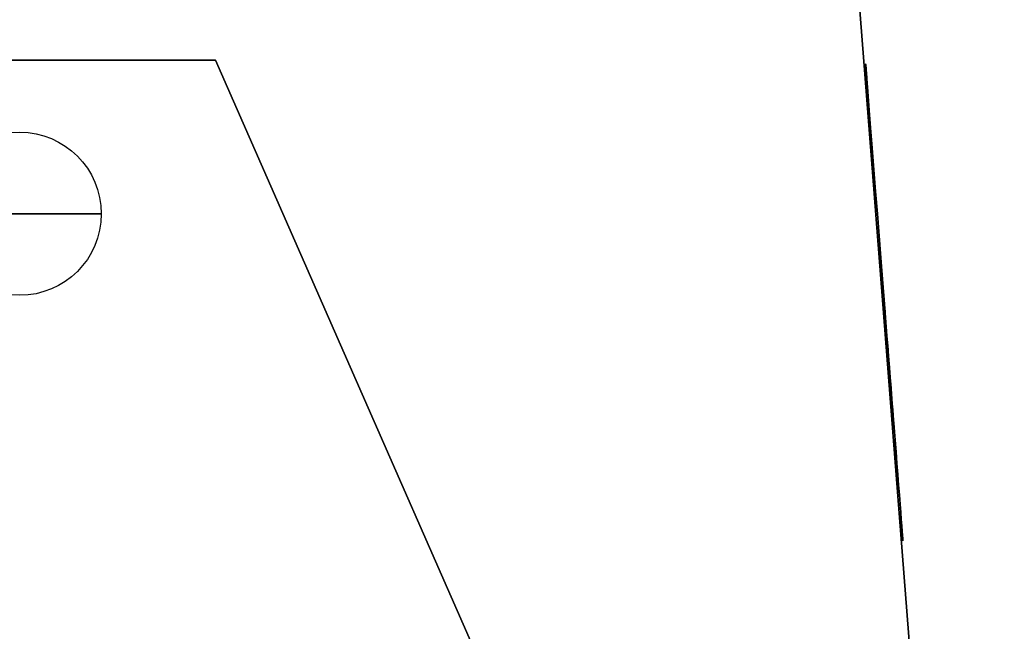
# Model space of a CAD drawing. Header units: millimetres. Extents: x -302 to 302, y -1875 to 376.
# Tile 5 of 6: x 0 to 302, y 1 to 188. Entities that reach past the tile are written whole.
import ezdxf

# ---------------------------------------------------------------- set-up
doc = ezdxf.new("R2010")
doc.units = ezdxf.units.MM
for name, color, linetype in [('KF_T9_GRAVITY', 5, 'Continuous'), ('KF_T9_SPEAKDETAIL', 250, 'Continuous'), ('KF_T9_SPEAKERS', 253, 'Continuous')]:
    doc.layers.add(name, color=color, linetype=linetype)

# ---------------------------------------------------------------- blocks, each defined once
blk = doc.blocks.new('T9')
at = {"layer": 'KF_T9_GRAVITY'}
blk.add_circle((0, 0, -128.5), 25, dxfattribs=at)
at = {"layer": 'KF_T9_GRAVITY', "extrusion": (0, 1, 0)}
blk.add_circle((0, -128.5), 25, dxfattribs=at)
at = {"layer": 'KF_T9_SPEAKDETAIL', "color": 253}
for points in [[(-60, 279.03, -175.62), (-301.7, 450, 375), (301.7, 450, 375), (60, 279.03, -175.62)], [(60, 279.03, -175.62), (60, 159.03, -175.62), (301.7, 19.76, 375), (301.7, 450, 375)], [(-301.7, 19.76, 375), (-60, 159.03, -175.62), (60, 159.03, -175.62), (301.7, 19.76, 375)]]:
    blk.add_3dface(points, dxfattribs=at)
at = {"layer": 'KF_T9_SPEAKDETAIL', "color": 252}
for points, invisible_edges in [([(259.77, 409.93, -167.29), (260.09, 411.14, -163.17), (260.39, 404.86, -159.33), (260.21, 402.63, -161.56)], 14), ([(260.09, 411.14, -163.17), (260.43, 410.94, -158.87), (260.56, 407.1, -157.11), (260.39, 404.86, -159.33)], 14), ([(260.43, 410.94, -158.87), (260.74, 409.33, -154.88), (260.74, 409.33, -154.88), (260.56, 407.1, -157.11)], 14), ([(264.87, 409.33, -102.12), (265.18, 410.94, -98.13), (265.04, 407.1, -99.89), (264.87, 409.33, -102.12)], 14), ([(265.18, 410.94, -98.13), (265.51, 411.14, -93.83), (265.21, 404.86, -97.67), (265.04, 407.1, -99.89)], 14), ([(265.51, 411.14, -93.83), (265.84, 409.93, -89.71), (265.39, 402.63, -95.44), (265.21, 404.86, -97.67)], 14), ([(259.3, 403.91, -173.29), (259.49, 407.43, -170.8), (260.04, 400.4, -163.79), (259.87, 398.16, -166.01)], 14), ([(259.34, 391.46, -172.7), (259.54, 385.13, -170.13), (260.74, 398.25, -154.88), (260.74, 409.33, -154.88)], 14), ([(259.49, 407.43, -170.8), (259.77, 409.93, -167.29), (260.21, 402.63, -161.56), (260.04, 400.4, -163.79)], 14), ([(261.23, 406.76, -148.57), (260.74, 409.33, -154.88), (260.74, 320.67, -154.88), (261.23, 323.24, -148.57)], 10), ([(264.87, 409.33, -102.12), (264.37, 406.76, -108.43), (264.37, 323.24, -108.43), (264.87, 320.67, -102.12)], 10), ([(266.26, 391.46, -84.31), (266.06, 385.13, -86.87), (264.87, 398.25, -102.12), (264.87, 409.33, -102.12)], 14), ([(265.84, 409.93, -89.71), (266.11, 407.43, -86.2), (265.56, 400.4, -93.21), (265.39, 402.63, -95.44)], 14), ([(266.11, 407.43, -86.2), (266.31, 403.91, -83.71), (265.74, 398.16, -90.99), (265.56, 400.4, -93.21)], 14), ([(261.74, 404.9, -142.02), (261.23, 406.76, -148.57), (261.23, 323.24, -148.57), (261.74, 325.1, -142.02)], 10), ([(262.27, 403.78, -135.3), (261.74, 404.9, -142.02), (261.74, 325.1, -142.02), (262.27, 326.22, -135.3)], 10), ([(263.86, 404.9, -114.98), (263.33, 403.78, -121.7), (263.33, 326.22, -121.7), (263.86, 325.1, -114.98)], 10), ([(264.37, 406.76, -108.43), (263.86, 404.9, -114.98), (263.86, 325.1, -114.98), (264.37, 323.24, -108.43)], 10), ([(259.2, 399.77, -174.5), (259.3, 403.91, -173.29), (259.87, 398.16, -166.01), (259.69, 395.93, -168.24)], 14), ([(262.8, 403.4, -128.5), (262.27, 403.78, -135.3), (262.27, 326.22, -135.3), (262.8, 326.6, -128.5)], 10), ([(263.33, 403.78, -121.7), (262.8, 403.4, -128.5), (262.8, 326.6, -128.5), (263.33, 326.22, -121.7)], 10), ([(266.31, 403.91, -83.71), (266.4, 399.77, -82.5), (265.91, 395.93, -88.76), (265.74, 398.16, -90.99)], 14), ([(259.22, 395.47, -174.3), (259.2, 399.77, -174.5), (259.69, 395.93, -168.24), (259.52, 393.7, -170.47)], 14), ([(259.54, 385.13, -170.13), (259.69, 378.56, -168.28), (260.74, 387.17, -154.88), (260.74, 398.25, -154.88)], 14), ([(266.06, 385.13, -86.87), (265.91, 378.56, -88.72), (264.87, 387.17, -102.12), (264.87, 398.25, -102.12)], 14), ([(266.4, 399.77, -82.5), (266.38, 395.47, -82.7), (266.09, 393.7, -86.53), (265.91, 395.93, -88.76)], 14), ([(259.34, 391.46, -172.7), (259.22, 395.47, -174.3), (259.52, 393.7, -170.47), (259.34, 391.46, -172.7)], 14), ([(266.38, 395.47, -82.7), (266.26, 391.46, -84.31), (266.26, 391.46, -84.31), (266.09, 393.7, -86.53)], 14), ([(259.69, 378.56, -168.28), (259.78, 371.82, -167.16), (260.74, 376.08, -154.88), (260.74, 387.17, -154.88)], 14), ([(265.91, 378.56, -88.72), (265.83, 371.82, -89.84), (264.87, 376.08, -102.12), (264.87, 387.17, -102.12)], 14), ([(259.78, 371.82, -167.16), (259.81, 365, -166.78), (260.74, 365, -154.88), (260.74, 376.08, -154.88)], 14), ([(265.83, 371.82, -89.84), (265.8, 365, -90.22), (264.87, 365, -102.12), (264.87, 376.08, -102.12)], 14), ([(259.81, 365, -166.78), (259.78, 358.18, -167.16), (260.74, 353.92, -154.88), (260.74, 365, -154.88)], 14), ([(265.8, 365, -90.22), (265.83, 358.18, -89.84), (264.87, 353.92, -102.12), (264.87, 365, -102.12)], 14), ([(259.78, 358.18, -167.16), (259.69, 351.44, -168.28), (260.74, 342.84, -154.88), (260.74, 353.92, -154.88)], 14), ([(265.83, 358.18, -89.84), (265.91, 351.44, -88.72), (264.87, 342.84, -102.12), (264.87, 353.92, -102.12)], 14), ([(259.69, 351.44, -168.28), (259.54, 344.87, -170.13), (260.74, 331.75, -154.88), (260.74, 342.84, -154.88)], 14), ([(265.91, 351.44, -88.72), (266.06, 344.87, -86.87), (264.87, 331.75, -102.12), (264.87, 342.84, -102.12)], 14), ([(259.54, 344.87, -170.13), (259.34, 338.54, -172.7), (260.74, 320.67, -154.88), (260.74, 331.75, -154.88)], 14), ([(266.06, 344.87, -86.87), (266.26, 338.54, -84.31), (264.87, 320.67, -102.12), (264.87, 331.75, -102.12)], 14), ([(259.22, 334.54, -174.3), (259.34, 338.54, -172.7), (259.34, 338.54, -172.7), (259.52, 336.31, -170.47)], 14), ([(266.26, 338.54, -84.31), (266.38, 334.54, -82.7), (266.09, 336.31, -86.53), (266.26, 338.54, -84.31)], 14), ([(259.2, 330.23, -174.5), (259.22, 334.54, -174.3), (259.52, 336.31, -170.47), (259.69, 334.07, -168.24)], 14), ([(266.38, 334.54, -82.7), (266.4, 330.23, -82.5), (265.91, 334.07, -88.76), (266.09, 336.31, -86.53)], 14), ([(259.3, 326.09, -173.29), (259.2, 330.23, -174.5), (259.69, 334.07, -168.24), (259.87, 331.84, -166.01)], 14), ([(266.4, 330.23, -82.5), (266.31, 326.09, -83.71), (265.74, 331.84, -90.99), (265.91, 334.07, -88.76)], 14), ([(259.49, 322.57, -170.8), (259.3, 326.09, -173.29), (259.87, 331.84, -166.01), (260.04, 329.61, -163.79)], 14), ([(259.77, 320.07, -167.29), (259.49, 322.57, -170.8), (260.04, 329.61, -163.79), (260.21, 327.37, -161.56)], 14), ([(266.11, 322.57, -86.2), (265.84, 320.07, -89.71), (265.39, 327.37, -95.44), (265.56, 329.61, -93.21)], 14), ([(266.31, 326.09, -83.71), (266.11, 322.57, -86.2), (265.56, 329.61, -93.21), (265.74, 331.84, -90.99)], 14), ([(260.09, 318.86, -163.17), (259.77, 320.07, -167.29), (260.21, 327.37, -161.56), (260.39, 325.14, -159.33)], 14), ([(265.84, 320.07, -89.71), (265.51, 318.86, -93.83), (265.21, 325.14, -97.67), (265.39, 327.37, -95.44)], 14), ([(260.43, 319.07, -158.87), (260.09, 318.86, -163.17), (260.39, 325.14, -159.33), (260.56, 322.9, -157.11)], 14), ([(260.74, 320.67, -154.88), (260.43, 319.07, -158.87), (260.56, 322.9, -157.11), (260.74, 320.67, -154.88)], 14), ([(265.18, 319.07, -98.13), (264.87, 320.67, -102.12), (264.87, 320.67, -102.12), (265.04, 322.9, -99.89)], 14), ([(265.51, 318.86, -93.83), (265.18, 319.07, -98.13), (265.04, 322.9, -99.89), (265.21, 325.14, -97.67)], 14), ([(267.37, 196.77, -70.08), (267.25, 195.9, -71.6), (268.03, 195.9, -61.7), (267.91, 196.77, -63.22)], 10), ([(267.5, 197.32, -68.4), (267.37, 196.77, -70.08), (267.91, 196.77, -63.22), (267.78, 197.32, -64.9)], 10), ([(267.64, 197.5, -66.65), (267.5, 197.32, -68.4), (267.78, 197.32, -64.9), (267.64, 197.5, -66.65)], 10), ([(267.07, 193.3, -73.96), (267.01, 191.69, -74.69), (268.27, 191.69, -58.61), (268.21, 193.3, -59.34)], 10), ([(267.15, 194.72, -72.92), (267.07, 193.3, -73.96), (268.21, 193.3, -59.34), (268.13, 194.72, -60.38)], 10), ([(267.25, 195.9, -71.6), (267.15, 194.72, -72.92), (268.13, 194.72, -60.38), (268.03, 195.9, -61.7)], 10), ([(267.01, 191.69, -74.69), (266.98, 189.97, -75.07), (268.3, 189.97, -58.23), (268.27, 191.69, -58.61)], 10), ([(266.98, 189.97, -75.07), (266.98, 188.2, -75.12), (268.3, 188.2, -58.18), (268.3, 189.97, -58.23)], 10), ([(266.98, 188.2, -75.12), (266.98, 186.44, -75.12), (268.3, 186.44, -58.18), (268.3, 188.2, -58.18)], 10), ([(266.98, 186.44, -75.12), (266.98, 184.67, -75.12), (268.3, 184.67, -58.18), (268.3, 186.44, -58.18)], 10), ([(266.98, 184.67, -75.12), (266.98, 182.9, -75.12), (268.3, 182.9, -58.18), (268.3, 184.67, -58.18)], 10), ([(266.98, 182.9, -75.12), (266.98, 181.13, -75.12), (268.3, 181.13, -58.18), (268.3, 182.9, -58.18)], 10), ([(266.98, 181.13, -75.12), (266.98, 179.36, -75.12), (268.3, 179.36, -58.18), (268.3, 181.13, -58.18)], 10), ([(266.98, 179.36, -75.12), (266.98, 177.59, -75.12), (268.3, 177.59, -58.18), (268.3, 179.36, -58.18)], 10), ([(266.89, 176.28, -76.2), (266.81, 174.9, -77.3), (268.47, 174.9, -56), (268.39, 176.28, -57.1)], 10), ([(266.98, 177.59, -75.12), (266.89, 176.28, -76.2), (268.39, 176.28, -57.1), (268.3, 177.59, -58.18)], 10), ([(266.73, 173.38, -78.21), (266.68, 171.76, -78.9), (268.6, 171.76, -54.4), (268.54, 173.38, -55.09)], 10), ([(266.81, 174.9, -77.3), (266.73, 173.38, -78.21), (268.54, 173.38, -55.09), (268.47, 174.9, -56)], 10), ([(266.64, 170.05, -79.36), (266.63, 168.3, -79.59), (268.65, 168.3, -53.71), (268.63, 170.05, -53.94)], 10), ([(266.68, 171.76, -78.9), (266.64, 170.05, -79.36), (268.63, 170.05, -53.94), (268.6, 171.76, -54.4)], 10), ([(266.63, 168.3, -79.59), (266.63, 166.53, -79.57), (268.65, 166.53, -53.73), (268.65, 168.3, -53.71)], 10), ([(266.63, 166.53, -79.57), (266.65, 164.78, -79.32), (268.63, 164.78, -53.98), (268.65, 166.53, -53.73)], 10), ([(266.65, 164.78, -79.32), (266.69, 163.09, -78.84), (268.59, 163.09, -54.46), (268.63, 164.78, -53.98)], 10), ([(266.69, 163.09, -78.84), (266.74, 161.47, -78.13), (268.54, 161.47, -55.17), (268.59, 163.09, -54.46)], 10), ([(266.74, 161.47, -78.13), (266.81, 159.96, -77.21), (268.47, 159.96, -56.09), (268.54, 161.47, -55.17)], 10), ([(266.81, 159.96, -77.21), (266.9, 158.6, -76.09), (268.38, 158.6, -57.21), (268.47, 159.96, -56.09)], 10), ([(266.9, 158.6, -76.09), (267, 157.39, -74.8), (268.28, 157.39, -58.5), (268.38, 158.6, -57.21)], 10), ([(267, 157.39, -74.8), (267.11, 156.38, -73.36), (268.16, 156.38, -59.94), (268.28, 157.39, -58.5)], 10), ([(267.11, 156.38, -73.36), (267.24, 155.57, -71.79), (268.04, 155.57, -61.51), (268.16, 156.38, -59.94)], 10), ([(267.24, 155.57, -71.79), (267.37, 154.98, -70.13), (267.91, 154.98, -63.17), (268.04, 155.57, -61.51)], 10), ([(267.37, 154.98, -70.13), (267.5, 154.62, -68.41), (267.78, 154.62, -64.89), (267.91, 154.98, -63.17)], 10), ([(267.5, 154.62, -68.41), (267.64, 154.5, -66.65), (267.64, 154.5, -66.65), (267.78, 154.62, -64.89)], 10), ([(260.09, -318.86, -163.17), (259.77, -320.07, -167.29), (260.21, -327.37, -161.56), (260.39, -325.14, -159.33)], 14), ([(260.43, -319.07, -158.87), (260.09, -318.86, -163.17), (260.39, -325.14, -159.33), (260.56, -322.9, -157.11)], 14), ([(260.74, -320.67, -154.88), (260.43, -319.07, -158.87), (260.56, -322.9, -157.11), (260.74, -320.67, -154.88)], 14), ([(265.18, -319.07, -98.13), (264.87, -320.67, -102.12), (264.87, -320.67, -102.12), (265.04, -322.9, -99.89)], 14), ([(265.51, -318.86, -93.83), (265.18, -319.07, -98.13), (265.04, -322.9, -99.89), (265.21, -325.14, -97.67)], 14), ([(265.84, -320.07, -89.71), (265.51, -318.86, -93.83), (265.21, -325.14, -97.67), (265.39, -327.37, -95.44)], 14), ([(259.49, -322.57, -170.8), (259.3, -326.09, -173.29), (259.87, -331.84, -166.01), (260.04, -329.61, -163.79)], 14), ([(259.54, -344.87, -170.13), (259.34, -338.54, -172.7), (260.74, -320.67, -154.88), (260.74, -331.75, -154.88)], 14), ([(259.77, -320.07, -167.29), (259.49, -322.57, -170.8), (260.04, -329.61, -163.79), (260.21, -327.37, -161.56)], 14), ([(261.23, -406.76, -148.57), (260.74, -409.33, -154.88), (260.74, -320.67, -154.88), (261.23, -323.24, -148.57)], 10), ([(264.87, -409.33, -102.12), (264.37, -406.76, -108.43), (264.37, -323.24, -108.43), (264.87, -320.67, -102.12)], 10), ([(266.06, -344.87, -86.87), (266.26, -338.54, -84.31), (264.87, -320.67, -102.12), (264.87, -331.75, -102.12)], 14), ([(266.11, -322.57, -86.2), (265.84, -320.07, -89.71), (265.39, -327.37, -95.44), (265.56, -329.61, -93.21)], 14), ([(266.31, -326.09, -83.71), (266.11, -322.57, -86.2), (265.56, -329.61, -93.21), (265.74, -331.84, -90.99)], 14), ([(261.74, -404.9, -142.02), (261.23, -406.76, -148.57), (261.23, -323.24, -148.57), (261.74, -325.1, -142.02)], 10), ([(262.27, -403.78, -135.3), (261.74, -404.9, -142.02), (261.74, -325.1, -142.02), (262.27, -326.22, -135.3)], 10), ([(263.86, -404.9, -114.98), (263.33, -403.78, -121.7), (263.33, -326.22, -121.7), (263.86, -325.1, -114.98)], 10), ([(264.37, -406.76, -108.43), (263.86, -404.9, -114.98), (263.86, -325.1, -114.98), (264.37, -323.24, -108.43)], 10), ([(259.3, -326.09, -173.29), (259.2, -330.23, -174.5), (259.69, -334.07, -168.24), (259.87, -331.84, -166.01)], 14), ([(262.8, -403.4, -128.5), (262.27, -403.78, -135.3), (262.27, -326.22, -135.3), (262.8, -326.6, -128.5)], 10), ([(263.33, -403.78, -121.7), (262.8, -403.4, -128.5), (262.8, -326.6, -128.5), (263.33, -326.22, -121.7)], 10), ([(266.4, -330.23, -82.5), (266.31, -326.09, -83.71), (265.74, -331.84, -90.99), (265.91, -334.07, -88.76)], 14), ([(259.2, -330.23, -174.5), (259.22, -334.54, -174.3), (259.52, -336.31, -170.47), (259.69, -334.07, -168.24)], 14), ([(259.69, -351.44, -168.28), (259.54, -344.87, -170.13), (260.74, -331.75, -154.88), (260.74, -342.84, -154.88)], 14), ([(265.91, -351.44, -88.72), (266.06, -344.87, -86.87), (264.87, -331.75, -102.12), (264.87, -342.84, -102.12)], 14), ([(266.38, -334.54, -82.7), (266.4, -330.23, -82.5), (265.91, -334.07, -88.76), (266.09, -336.31, -86.53)], 14), ([(259.22, -334.54, -174.3), (259.34, -338.54, -172.7), (259.34, -338.54, -172.7), (259.52, -336.31, -170.47)], 14), ([(266.26, -338.54, -84.31), (266.38, -334.54, -82.7), (266.09, -336.31, -86.53), (266.26, -338.54, -84.31)], 14), ([(259.78, -358.18, -167.16), (259.69, -351.44, -168.28), (260.74, -342.84, -154.88), (260.74, -353.92, -154.88)], 14), ([(265.83, -358.18, -89.84), (265.91, -351.44, -88.72), (264.87, -342.84, -102.12), (264.87, -353.92, -102.12)], 14), ([(259.81, -365, -166.78), (259.78, -358.18, -167.16), (260.74, -353.92, -154.88), (260.74, -365, -154.88)], 14), ([(265.8, -365, -90.22), (265.83, -358.18, -89.84), (264.87, -353.92, -102.12), (264.87, -365, -102.12)], 14), ([(259.78, -371.82, -167.16), (259.81, -365, -166.78), (260.74, -365, -154.88), (260.74, -376.08, -154.88)], 14), ([(265.83, -371.82, -89.84), (265.8, -365, -90.22), (264.87, -365, -102.12), (264.87, -376.08, -102.12)], 14), ([(259.69, -378.56, -168.28), (259.78, -371.82, -167.16), (260.74, -376.08, -154.88), (260.74, -387.17, -154.88)], 14), ([(265.91, -378.56, -88.72), (265.83, -371.82, -89.84), (264.87, -376.08, -102.12), (264.87, -387.17, -102.12)], 14), ([(259.54, -385.13, -170.13), (259.69, -378.56, -168.28), (260.74, -387.17, -154.88), (260.74, -398.25, -154.88)], 14), ([(266.06, -385.13, -86.87), (265.91, -378.56, -88.72), (264.87, -387.17, -102.12), (264.87, -398.25, -102.12)], 14), ([(259.34, -391.46, -172.7), (259.54, -385.13, -170.13), (260.74, -398.25, -154.88), (260.74, -409.33, -154.88)], 14), ([(266.26, -391.46, -84.31), (266.06, -385.13, -86.87), (264.87, -398.25, -102.12), (264.87, -409.33, -102.12)], 14), ([(259.34, -391.46, -172.7), (259.22, -395.47, -174.3), (259.52, -393.7, -170.47), (259.34, -391.46, -172.7)], 14), ([(266.38, -395.47, -82.7), (266.26, -391.46, -84.31), (266.26, -391.46, -84.31), (266.09, -393.7, -86.53)], 14), ([(259.22, -395.47, -174.3), (259.2, -399.77, -174.5), (259.69, -395.93, -168.24), (259.52, -393.7, -170.47)], 14), ([(266.4, -399.77, -82.5), (266.38, -395.47, -82.7), (266.09, -393.7, -86.53), (265.91, -395.93, -88.76)], 14), ([(259.2, -399.77, -174.5), (259.3, -403.91, -173.29), (259.87, -398.16, -166.01), (259.69, -395.93, -168.24)], 14), ([(259.3, -403.91, -173.29), (259.49, -407.43, -170.8), (260.04, -400.4, -163.79), (259.87, -398.16, -166.01)], 14), ([(266.11, -407.43, -86.2), (266.31, -403.91, -83.71), (265.74, -398.16, -90.99), (265.56, -400.4, -93.21)], 14), ([(266.31, -403.91, -83.71), (266.4, -399.77, -82.5), (265.91, -395.93, -88.76), (265.74, -398.16, -90.99)], 14), ([(259.49, -407.43, -170.8), (259.77, -409.93, -167.29), (260.21, -402.63, -161.56), (260.04, -400.4, -163.79)], 14), ([(265.84, -409.93, -89.71), (266.11, -407.43, -86.2), (265.56, -400.4, -93.21), (265.39, -402.63, -95.44)], 14), ([(259.77, -409.93, -167.29), (260.09, -411.14, -163.17), (260.39, -404.86, -159.33), (260.21, -402.63, -161.56)], 14), ([(265.51, -411.14, -93.83), (265.84, -409.93, -89.71), (265.39, -402.63, -95.44), (265.21, -404.86, -97.67)], 14), ([(260.09, -411.14, -163.17), (260.43, -410.94, -158.87), (260.56, -407.1, -157.11), (260.39, -404.86, -159.33)], 14), ([(260.43, -410.94, -158.87), (260.74, -409.33, -154.88), (260.74, -409.33, -154.88), (260.56, -407.1, -157.11)], 14), ([(264.87, -409.33, -102.12), (265.18, -410.94, -98.13), (265.04, -407.1, -99.89), (264.87, -409.33, -102.12)], 14), ([(265.18, -410.94, -98.13), (265.51, -411.14, -93.83), (265.21, -404.86, -97.67), (265.04, -407.1, -99.89)], 14)]:
    blk.add_3dface(points, dxfattribs=dict(at, invisible_edges=invisible_edges))
at = {"layer": 'KF_T9_SPEAKDETAIL', "invisible_edges": 10}
for points in [[(267.05, 226.76, -74.14), (266.77, 225.84, -77.79), (267.25, 195.9, -71.6), (267.37, 196.77, -70.08)], [(267.34, 227.31, -70.41), (267.05, 226.76, -74.14), (267.37, 196.77, -70.08), (267.5, 197.32, -68.4)], [(267.64, 227.5, -66.65), (267.34, 227.31, -70.41), (267.5, 197.32, -68.4), (267.64, 197.5, -66.65)], [(267.64, 227.5, -66.65), (267.93, 227.31, -62.89), (267.78, 197.32, -64.9), (267.64, 197.5, -66.65)], [(267.93, 227.31, -62.89), (268.22, 226.76, -59.16), (267.91, 196.77, -63.22), (267.78, 197.32, -64.9)], [(268.22, 226.76, -59.16), (268.51, 225.84, -55.51), (268.03, 195.9, -61.7), (267.91, 196.77, -63.22)], [(266.49, 224.57, -81.34), (266.22, 222.95, -84.74), (267.07, 193.3, -73.96), (267.15, 194.72, -72.92)], [(266.77, 225.84, -77.79), (266.49, 224.57, -81.34), (267.15, 194.72, -72.92), (267.25, 195.9, -71.6)], [(268.51, 225.84, -55.51), (268.79, 224.57, -51.96), (268.13, 194.72, -60.38), (268.03, 195.9, -61.7)], [(268.79, 224.57, -51.96), (269.05, 222.95, -48.56), (268.21, 193.3, -59.34), (268.13, 194.72, -60.38)], [(265.97, 221.01, -87.97), (265.73, 218.76, -91), (266.98, 189.97, -75.07), (267.01, 191.69, -74.69)], [(266.22, 222.95, -84.74), (265.97, 221.01, -87.97), (267.01, 191.69, -74.69), (267.07, 193.3, -73.96)], [(269.05, 222.95, -48.56), (269.31, 221.01, -45.33), (268.27, 191.69, -58.61), (268.21, 193.3, -59.34)], [(269.31, 221.01, -45.33), (269.54, 218.76, -42.3), (268.3, 189.97, -58.23), (268.27, 191.69, -58.61)], [(265.73, 218.76, -91), (265.52, 216.22, -93.79), (266.98, 188.2, -75.12), (266.98, 189.97, -75.07)], [(269.54, 218.76, -42.3), (269.76, 216.22, -39.51), (268.3, 188.2, -58.18), (268.3, 189.97, -58.23)], [(265.52, 216.22, -93.79), (265.32, 213.42, -96.32), (266.98, 186.44, -75.12), (266.98, 188.2, -75.12)], [(269.76, 216.22, -39.51), (269.96, 213.42, -36.98), (268.3, 186.44, -58.18), (268.3, 188.2, -58.18)], [(265.32, 213.42, -96.32), (265.14, 210.39, -98.56), (266.98, 184.67, -75.12), (266.98, 186.44, -75.12)], [(269.96, 213.42, -36.98), (270.14, 210.39, -34.74), (268.3, 184.67, -58.18), (268.3, 186.44, -58.18)], [(265.14, 210.39, -98.56), (264.99, 207.15, -100.5), (266.98, 182.9, -75.12), (266.98, 184.67, -75.12)], [(270.14, 210.39, -34.74), (270.29, 207.15, -32.8), (268.3, 182.9, -58.18), (268.3, 184.67, -58.18)], [(264.99, 207.15, -100.5), (264.86, 203.73, -102.11), (266.98, 181.13, -75.12), (266.98, 182.9, -75.12)], [(270.29, 207.15, -32.8), (270.41, 203.73, -31.19), (268.3, 181.13, -58.18), (268.3, 182.9, -58.18)], [(264.86, 203.73, -102.11), (264.77, 200.18, -103.38), (266.98, 179.36, -75.12), (266.98, 181.13, -75.12)], [(270.41, 203.73, -31.19), (270.51, 200.18, -29.92), (268.3, 179.36, -58.18), (268.3, 181.13, -58.18)], [(264.77, 200.18, -103.38), (264.69, 196.51, -104.3), (266.98, 177.59, -75.12), (266.98, 179.36, -75.12)], [(270.51, 200.18, -29.92), (270.58, 196.51, -29), (268.3, 177.59, -58.18), (268.3, 179.36, -58.18)], [(264.69, 196.51, -104.3), (264.65, 192.77, -104.85), (266.89, 176.28, -76.2), (266.98, 177.59, -75.12)], [(270.58, 196.51, -29), (270.63, 192.77, -28.45), (268.39, 176.28, -57.1), (268.3, 177.59, -58.18)], [(264.65, 192.77, -104.85), (264.64, 189, -105.03), (266.81, 174.9, -77.3), (266.89, 176.28, -76.2)], [(270.63, 192.77, -28.45), (270.64, 189, -28.27), (268.47, 174.9, -56), (268.39, 176.28, -57.1)], [(264.64, 189, -105.03), (264.65, 185.23, -104.85), (266.73, 173.38, -78.21), (266.81, 174.9, -77.3)], [(270.64, 189, -28.27), (270.63, 185.23, -28.45), (268.54, 173.38, -55.09), (268.47, 174.9, -56)], [(264.65, 185.23, -104.85), (264.69, 181.49, -104.3), (266.68, 171.76, -78.9), (266.73, 173.38, -78.21)], [(270.63, 185.23, -28.45), (270.58, 181.49, -29), (268.6, 171.76, -54.4), (268.54, 173.38, -55.09)], [(264.69, 181.49, -104.3), (264.77, 177.82, -103.38), (266.64, 170.05, -79.36), (266.68, 171.76, -78.9)], [(270.58, 181.49, -29), (270.51, 177.82, -29.92), (268.63, 170.05, -53.94), (268.6, 171.76, -54.4)], [(264.77, 177.82, -103.38), (264.86, 174.27, -102.11), (266.63, 168.3, -79.59), (266.64, 170.05, -79.36)], [(270.51, 177.82, -29.92), (270.41, 174.27, -31.19), (268.65, 168.3, -53.71), (268.63, 170.05, -53.94)], [(264.86, 174.27, -102.11), (264.99, 170.85, -100.5), (266.63, 166.53, -79.57), (266.63, 168.3, -79.59)], [(270.41, 174.27, -31.19), (270.29, 170.85, -32.8), (268.65, 166.53, -53.73), (268.65, 168.3, -53.71)], [(264.99, 170.85, -100.5), (265.14, 167.61, -98.56), (266.65, 164.78, -79.32), (266.63, 166.53, -79.57)], [(270.29, 170.85, -32.8), (270.14, 167.61, -34.74), (268.63, 164.78, -53.98), (268.65, 166.53, -53.73)], [(265.14, 167.61, -98.56), (265.32, 164.58, -96.32), (266.69, 163.09, -78.84), (266.65, 164.78, -79.32)], [(270.14, 167.61, -34.74), (269.96, 164.58, -36.98), (268.59, 163.09, -54.46), (268.63, 164.78, -53.98)], [(265.32, 164.58, -96.32), (265.52, 161.78, -93.79), (266.74, 161.47, -78.13), (266.69, 163.09, -78.84)], [(269.96, 164.58, -36.98), (269.76, 161.78, -39.51), (268.54, 161.47, -55.17), (268.59, 163.09, -54.46)], [(265.52, 161.78, -93.79), (265.73, 159.24, -91), (266.81, 159.96, -77.21), (266.74, 161.47, -78.13)], [(265.73, 159.24, -91), (265.97, 156.99, -87.97), (266.9, 158.6, -76.09), (266.81, 159.96, -77.21)], [(269.54, 159.24, -42.3), (269.31, 156.99, -45.33), (268.38, 158.6, -57.21), (268.47, 159.96, -56.09)], [(269.76, 161.78, -39.51), (269.54, 159.24, -42.3), (268.47, 159.96, -56.09), (268.54, 161.47, -55.17)], [(265.97, 156.99, -87.97), (266.22, 155.05, -84.74), (267, 157.39, -74.8), (266.9, 158.6, -76.09)], [(266.22, 155.05, -84.74), (266.49, 153.43, -81.34), (267.11, 156.38, -73.36), (267, 157.39, -74.8)], [(269.05, 155.05, -48.56), (268.79, 153.43, -51.96), (268.16, 156.38, -59.94), (268.28, 157.39, -58.5)], [(269.31, 156.99, -45.33), (269.05, 155.05, -48.56), (268.28, 157.39, -58.5), (268.38, 158.6, -57.21)], [(266.49, 153.43, -81.34), (266.77, 152.16, -77.79), (267.24, 155.57, -71.79), (267.11, 156.38, -73.36)], [(266.77, 152.16, -77.79), (267.05, 151.24, -74.14), (267.37, 154.98, -70.13), (267.24, 155.57, -71.79)], [(267.05, 151.24, -74.14), (267.34, 150.69, -70.41), (267.5, 154.62, -68.41), (267.37, 154.98, -70.13)], [(267.34, 150.69, -70.41), (267.64, 150.5, -66.65), (267.64, 154.5, -66.65), (267.5, 154.62, -68.41)], [(267.93, 150.69, -62.89), (267.64, 150.5, -66.65), (267.64, 154.5, -66.65), (267.78, 154.62, -64.89)], [(268.22, 151.24, -59.16), (267.93, 150.69, -62.89), (267.78, 154.62, -64.89), (267.91, 154.98, -63.17)], [(268.51, 152.16, -55.51), (268.22, 151.24, -59.16), (267.91, 154.98, -63.17), (268.04, 155.57, -61.51)], [(268.79, 153.43, -51.96), (268.51, 152.16, -55.51), (268.04, 155.57, -61.51), (268.16, 156.38, -59.94)]]:
    blk.add_3dface(points, dxfattribs=at)
at = {"layer": 'KF_T9_SPEAKERS', "color": 253}
for points, invisible_edges in [([(296.38, 450, 307), (255.72, 450, -212.62), (0, 450, -212.62), (0, 450, 307)], 14), ([(255.72, -450, -212.62), (255.72, 450, -212.62), (301.7, 450, 375), (301.7, -450, 375)], 1), ([(255.72, -450, -212.62), (301.7, -450, 375), (-301.7, -450, 375), (-255.72, -450, -212.62)], 8)]:
    blk.add_3dface(points, dxfattribs=dict(at, invisible_edges=invisible_edges))

msp = doc.modelspace()

# ---------------------------------------------------------------- block references
at = {"extrusion": (0, -1, 0)}
msp.add_blockref('T9', (0, 0), dxfattribs=at)

doc.saveas('drawing.dxf')
